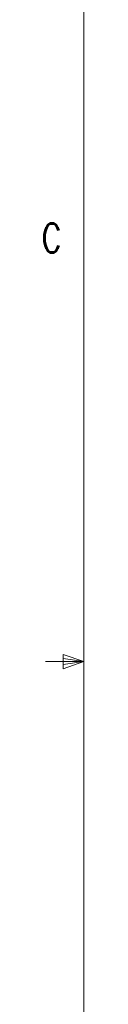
# Model space of a CAD drawing. Extents: x 13 to 426, y 7 to 274.
# Tile 10 of 29: x 12.62 to 15.91, y 111.91 to 192.99. Entities that reach past the tile are written whole.
import ezdxf

# ---------------------------------------------------------------- set-up
doc = ezdxf.new("R2010")
doc.units = 0
doc.header["$MEASUREMENT"] = 0
doc.styles.add('SLDTEXTSTYLE0', font='SIMPLEX', dxfattribs={"width": 0.75})

msp = doc.modelspace()

# ---------------------------------------------------------------- linework, layer by layer
at = {"color": 7, "linetype": 'Continuous', "lineweight": 0}
for p, q in [((15.907, 270.309), (15.907, 9.959)), ((15.907, 140.134), (14.2, 140.707)), ((14.2, 139.524), (14.2, 140.707)), ((15.907, 140.134), (14.2, 140.395)), ((15.907, 140.134), (12.732, 140.134)), ((15.907, 140.134), (14.2, 139.524)), ((15.907, 140.134), (14.2, 139.904))]:
    msp.add_line(p, q, dxfattribs=at)

# ---------------------------------------------------------------- texts
at = {"color": 7, "insert": (12.43, 176.2), "char_height": 2.381, "attachment_point": 1, "style": 'SLDTEXTSTYLE0'}
msp.add_mtext('C', dxfattribs=at)

doc.saveas('drawing.dxf')
